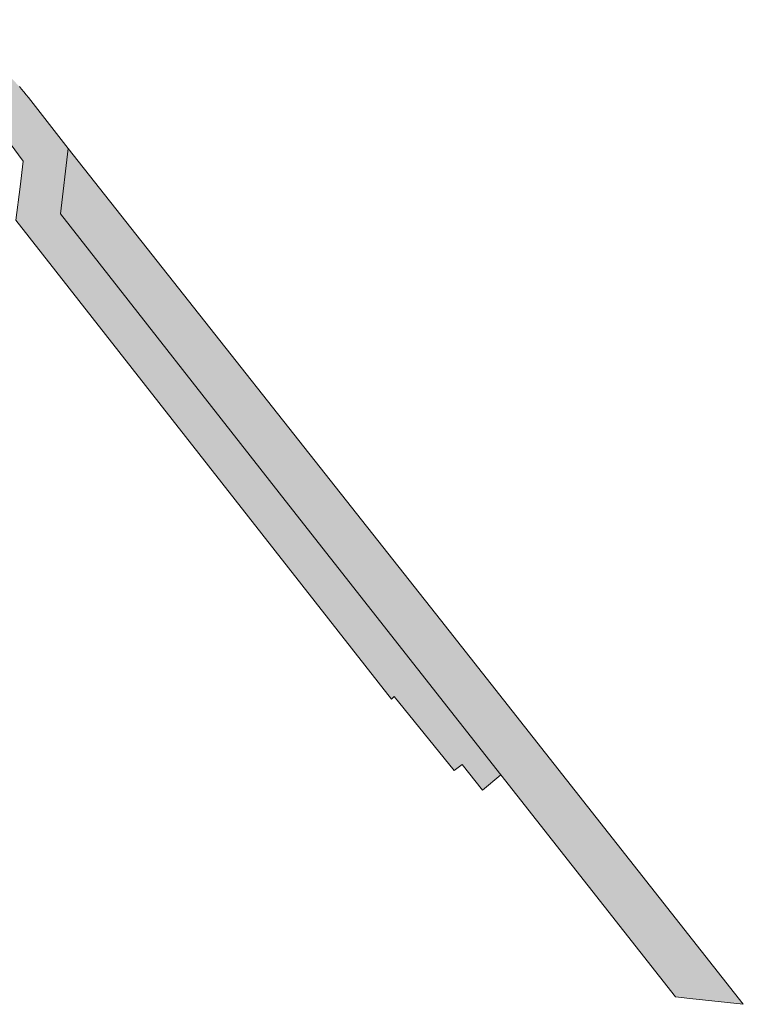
# Model space of a CAD drawing. Extents: x 97094 to 109644, y 463509 to 471969.
# Tile 29 of 256: x 98846 to 98876, y 467196 to 467236. Entities that reach past the tile are written whole.
import ezdxf

# ---------------------------------------------------------------- set-up
doc = ezdxf.new("R2010")
doc.units = 0
doc.layers.add('109 Onkruidbestrijding elementen', color=6, linetype='Continuous', lineweight=20, true_color=0xff00ff)

msp = doc.modelspace()

# ---------------------------------------------------------------- hatches: boundary and pattern name
at = {"layer": '109 Onkruidbestrijding elementen', "true_color": 0xff00ff}
for points in [[(98842.802, 467234.039), (98842.907, 467233.993), (98843.011, 467233.946), (98843.114, 467233.896), (98843.216, 467233.845), (98843.318, 467233.792), (98843.418, 467233.737), (98843.518, 467233.68), (98843.616, 467233.622), (98843.714, 467233.562), (98843.81, 467233.5), (98843.905, 467233.437), (98843.999, 467233.372), (98844.092, 467233.305), (98844.184, 467233.237), (98844.275, 467233.167), (98844.364, 467233.095), (98844.452, 467233.022), (98844.539, 467232.948), (98844.624, 467232.872), (98844.708, 467232.794), (98844.791, 467232.715), (98844.872, 467232.634), (98844.952, 467232.552), (98845.031, 467232.469), (98845.108, 467232.384), (98845.183, 467232.298), (98845.257, 467232.211), (98846.534, 467230.508), (98846.402, 467229.456), (98846.231, 467228.101), (98861.602, 467208.513), (98861.709, 467208.627), (98864.166, 467205.598), (98864.485, 467205.843), (98865.312, 467204.8), (98866.071, 467205.428), (98857.395, 467216.453), (98848.055, 467228.361), (98848.368, 467231.024), (98846.743, 467233.117), (98846.654, 467233.23), (98846.562, 467233.341), (98846.469, 467233.451), (98846.374, 467233.559), (98846.277, 467233.666), (98846.178, 467233.771), (98846.077, 467233.874), (98845.974, 467233.975), (98845.87, 467234.074), (98845.764, 467234.172), (98845.656, 467234.268), (98845.547, 467234.361), (98845.436, 467234.453), (98845.323, 467234.543), (98845.209, 467234.631), (98845.093, 467234.717), (98844.976, 467234.801), (98844.857, 467234.883), (98844.737, 467234.962), (98844.616, 467235.04), (98844.498, 467235.113), (98844.378, 467235.184), (98844.257, 467235.253), (98844.135, 467235.319), (98844.012, 467235.384), (98843.888, 467235.447), (98843.763, 467235.507), (98843.637, 467235.566), (98843.51, 467235.622), (98843.381, 467235.676), (98843.252, 467235.728), (98843.123, 467235.777), (98842.992, 467235.825), (98842.861, 467235.87), (98842.728, 467235.913), (98842.595, 467235.954), (98842.462, 467235.993), (98842.328, 467236.029), (98842.193, 467236.063), (98842.057, 467236.095), (98841.922, 467236.124), (98841.785, 467236.151), (98841.648, 467236.176), (98841.511, 467236.199), (98841.374, 467236.219), (98841.236, 467236.237), (98841.098, 467236.253), (98840.959, 467236.266), (98840.821, 467236.277), (98840.682, 467236.285), (98840.543, 467236.291), (98840.404, 467236.295), (98840.265, 467236.297), (98840.126, 467236.296), (98839.987, 467236.293), (98839.848, 467236.287), (98839.709, 467236.279), (98839.571, 467236.269), (98839.432, 467236.256), (98839.294, 467236.241), (98839.156, 467236.224), (98838.983, 467236.191), (98838.811, 467236.156), (98838.64, 467236.117), (98838.469, 467236.076), (98838.299, 467236.031), (98838.129, 467235.984), (98837.961, 467235.934), (98837.793, 467235.88), (98837.627, 467235.824), (98837.461, 467235.765), (98837.297, 467235.703), (98837.133, 467235.638), (98836.971, 467235.57), (98836.81, 467235.5), (98836.65, 467235.426), (98836.492, 467235.35), (98836.335, 467235.272), (98836.179, 467235.19), (98834.388, 467233.937), (98833.747, 467231.118), (98837.24, 467233.612), (98837.296, 467233.656), (98837.353, 467233.699), (98837.411, 467233.741), (98837.469, 467233.783), (98837.528, 467233.823), (98837.588, 467233.862), (98837.648, 467233.9), (98837.709, 467233.937), (98837.77, 467233.973), (98837.833, 467234.008), (98837.895, 467234.042), (98837.959, 467234.075), (98838.022, 467234.107), (98838.087, 467234.138), (98838.152, 467234.168), (98838.217, 467234.196), (98838.283, 467234.224), (98838.349, 467234.25), (98838.416, 467234.275), (98838.483, 467234.299), (98838.551, 467234.322), (98838.619, 467234.344), (98838.687, 467234.365), (98838.756, 467234.384), (98838.825, 467234.402), (98838.894, 467234.419), (98838.964, 467234.435), (98839.034, 467234.45), (98839.104, 467234.464), (98839.174, 467234.476), (98839.244, 467234.487), (98839.315, 467234.497), (98839.386, 467234.506), (98839.499, 467234.52), (98839.611, 467234.532), (98839.724, 467234.542), (98839.837, 467234.55), (98839.951, 467234.556), (98840.064, 467234.56), (98840.177, 467234.562), (98840.291, 467234.562), (98840.404, 467234.561), (98840.518, 467234.557), (98840.631, 467234.551), (98840.744, 467234.543), (98840.857, 467234.533), (98840.97, 467234.522), (98841.083, 467234.508), (98841.195, 467234.493), (98841.307, 467234.475), (98841.419, 467234.455), (98841.53, 467234.434), (98841.708, 467234.396), (98841.832, 467234.366), (98841.956, 467234.333), (98842.079, 467234.299), (98842.202, 467234.261), (98842.324, 467234.222), (98842.445, 467234.179), (98842.565, 467234.135), (98842.684, 467234.088), (98842.802, 467234.039)], [(98875.987, 467196.039), (98863.603, 467211.764), (98848.368, 467231.024), (98848.055, 467228.361), (98857.395, 467216.453), (98866.071, 467205.428), (98873.219, 467196.346), (98873.803, 467196.281), (98875.987, 467196.039)]]:
    msp.add_hatch(color=6, dxfattribs=at).paths.add_polyline_path(points)

# ---------------------------------------------------------------- linework, layer by layer
at = {"layer": '109 Onkruidbestrijding elementen', "color": 3, "true_color": 0x00ff00}
msp.add_lwpolyline([(98845.257, 467232.211), (98846.534, 467230.508), (98846.402, 467229.456), (98846.231, 467228.101), (98861.602, 467208.513), (98861.709, 467208.627), (98864.166, 467205.598), (98864.485, 467205.843), (98865.312, 467204.8), (98866.071, 467205.428), (98857.395, 467216.453), (98848.055, 467228.361), (98848.368, 467231.024), (98846.743, 467233.117), (98846.654, 467233.23), (98846.562, 467233.341), (98846.469, 467233.451), (98846.374, 467233.559)], dxfattribs=at)
msp.add_lwpolyline([(98875.987, 467196.039), (98863.603, 467211.764), (98848.368, 467231.024), (98848.055, 467228.361), (98857.395, 467216.453), (98866.071, 467205.428), (98873.219, 467196.346), (98873.803, 467196.281), (98875.987, 467196.039)], close=True, dxfattribs=at)

doc.saveas('drawing.dxf')
